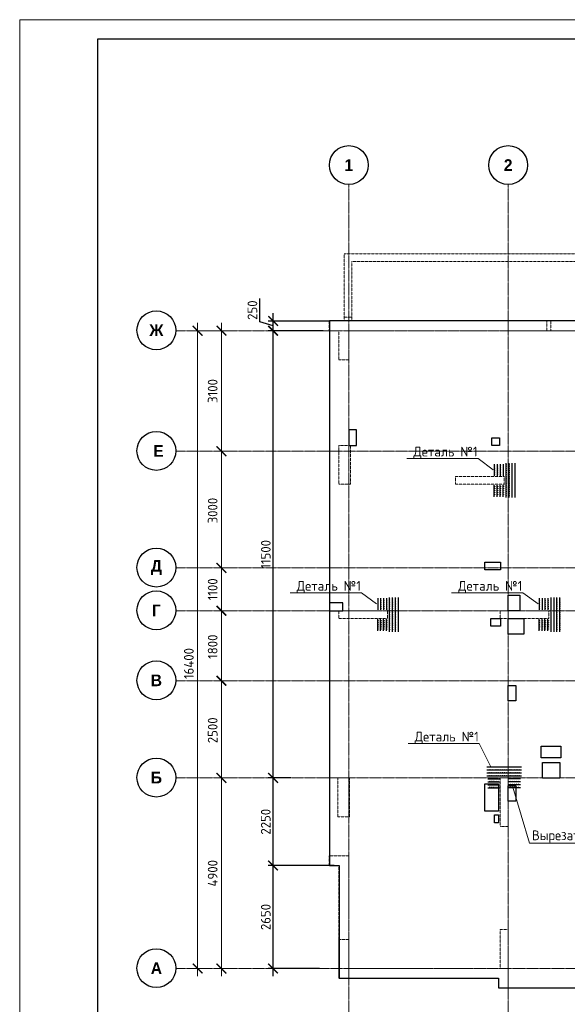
# Model space of a CAD drawing. Header units: millimetres. Extents: x -386473 to 311666, y -59273 to 291770.
# Tile 123 of 132: x 196606 to 210694, y 12628 to 37946. Entities that reach past the tile are written whole.
import ezdxf
from ezdxf import colors
from ezdxf.entities.mleader import LeaderData, LeaderLine
from ezdxf.math import Vec2, Vec3

# ---------------------------------------------------------------- set-up
doc = ezdxf.new("R2010")
doc.units = ezdxf.units.MM
for name, pattern in [('______5', [1100, 800, -100, 100, -100]), ('DASHED', [7, 5, -2, 0]), ('осевая', [50.8, 31.75, -6.35, 6.35, -6.35])]:
    doc.linetypes.add(name, pattern=pattern)
for name, color, linetype, lineweight in [('ВК_отверстия в полу размеры', 7, 'Continuous', 5), ('Оси', 40, '______5', 18), ('осн.сетка', 4, 'Continuous', 60), ('Перекрытие ж_бетон', 1, 'Continuous', 30), ('подоснова', 151, 'Continuous', 5), ('размер', 1, 'Continuous', 25), ('РАЗМЕРЫ', 1, 'Continuous', 9), ('ТОНКИЕ', 7, 'Continuous', 9)]:
    doc.layers.add(name, color=color, linetype=linetype, lineweight=lineweight)
doc.layers.add('Клапаны_для_электрика', color=7, linetype='Continuous', plot=False)
doc.layers.add('Колонна_ бетон', color=7, linetype='Continuous', lineweight=50, true_color=0xb4b496)
doc.layers.add('ТОЛСТЫЕ_ОСНОВНЫЕ', color=6, linetype='Continuous')
doc.styles.add('Century Gothic', font='GOTHIC.TTF')
doc.styles.add('GOST-2.304_Type-B', font='GOST_Common.ttf')
doc.dimstyles.new('СПДС', dxfattribs={"dimscale": 100, "dimtxt": 2.5, "dimasz": 2.5, "dimexe": 1.25, "dimexo": 0, "dimtad": 1, "dimdec": 0, "dimtxsty": 'GOST-2.304_Type-B', "dimblk": 'ARCHTICK', "dimcen": 2.5, "dimdle": 2, "dimadec": 0, "dimazin": 2, "dimtfac": 0.75, "dimtdec": 0, "dimtmove": 1, "dimatfit": 3, "dimfxl": 1, "dimtolj": 1, "dimarcsym": 1})

# ---------------------------------------------------------------- blocks, each defined once
blk = doc.blocks.new('_ArchTick')
at = {"color": 0, "linetype": 'ByBlock', "const_width": 0.15}
blk.add_lwpolyline([(-0.5, -0.5), (0.5, 0.5)], dxfattribs=at)
blk = doc.blocks.new('*D427')
at = {"color": 0, "lineweight": -2, "transparency": 16777216}
for p, q in [((979756, -14893), (979756, 1907)), ((979756, 1707), (979881, 1707)), ((979756, -14693), (979881, -14693))]:
    blk.add_line(p, q, dxfattribs=at)
at = {"layer": 'DEFPOINTS', "color": 0, "transparency": 16777216}
for p in [(979756, 1707), (979756, 1707), (979756, -14693)]:
    blk.add_point(p, dxfattribs=at)
at = {"color": 0, "lineweight": -2, "transparency": 16777216, "xscale": 250, "yscale": 250, "zscale": 250}
for p, rotation in [((979756, 1707), 90), ((979756, -14693), 270)]:
    blk.add_blockref('_ArchTick', p, dxfattribs=dict(at, rotation=rotation))
at = {"color": 0, "transparency": 16777216, "insert": (979531, -6851), "char_height": 250, "width": 104166.67, "attachment_point": 5, "rotation": 90, "style": 'GOST-2.304_Type-B'}
blk.add_mtext('\\A1;16400', dxfattribs=at)
blk = doc.blocks.new('NSY101')
at = {"color": 0, "linetype": 'ByBlock', "lineweight": -2}
blk.add_circle((0, 0), 50, dxfattribs=at)
blk = doc.blocks.new('СЛОЖНЫЙ_ОБЪЕКТ_0')
at = {"layer": 'Оси', "color": 16, "linetype": 'Continuous', "lineweight": 25, "transparency": 33554687, "xscale": 9.999999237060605, "yscale": 9.999999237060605, "zscale": 9.999999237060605}
blk.add_blockref('NSY101', (8813, -989), dxfattribs=at)
at = {"layer": 'Оси', "color": 16, "linetype": 'Continuous', "lineweight": 25, "transparency": 33554687, "insert": (8813, -989), "char_height": 300, "width": 385, "attachment_point": 5, "style": 'Century Gothic'}
blk.add_mtext('\\A1;{\\fCentury Gothic|i0|b1;\\H300.000000;\\W1.000000;\\C16;2}\\P', dxfattribs=at)
blk = doc.blocks.new('СЛОЖНЫЙ_ОБЪЕКТ_23')
at = {"layer": 'Оси', "color": 16, "linetype": 'Continuous', "lineweight": 25, "transparency": 33554687, "xscale": 9.999999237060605, "yscale": 9.999999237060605, "zscale": 9.999999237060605}
blk.add_blockref('NSY101', (-12319, -19997), dxfattribs=at)
at = {"layer": 'Оси', "color": 16, "linetype": 'Continuous', "lineweight": 25, "transparency": 33554687, "insert": (-12319, -19997), "char_height": 300, "width": 460, "attachment_point": 5, "style": 'Century Gothic'}
blk.add_mtext('\\A1;{\\fCentury Gothic|i0|b1;\\H300.000000;\\W1.000000;\\C16;А}\\P', dxfattribs=at)
blk = doc.blocks.new('СЛОЖНЫЙ_ОБЪЕКТ_24')
at = {"layer": 'Оси', "color": 16, "linetype": 'Continuous', "lineweight": 25, "transparency": 33554687, "xscale": 9.999999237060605, "yscale": 9.999999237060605, "zscale": 9.999999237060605}
blk.add_blockref('NSY101', (-12319, -15097), dxfattribs=at)
at = {"layer": 'Оси', "color": 16, "linetype": 'Continuous', "lineweight": 25, "transparency": 33554687, "insert": (-12319, -15097), "char_height": 300, "width": 390, "attachment_point": 5, "style": 'Century Gothic'}
blk.add_mtext('\\A1;{\\fCentury Gothic|i0|b1;\\H300.000000;\\W1.000000;\\C16;Б}\\P', dxfattribs=at)
blk = doc.blocks.new('СЛОЖНЫЙ_ОБЪЕКТ_25')
at = {"layer": 'Оси', "color": 16, "linetype": 'Continuous', "lineweight": 25, "transparency": 33554687, "xscale": 9.999999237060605, "yscale": 9.999999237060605, "zscale": 9.999999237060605}
blk.add_blockref('NSY101', (-12319, -12597), dxfattribs=at)
at = {"layer": 'Оси', "color": 16, "linetype": 'Continuous', "lineweight": 25, "transparency": 33554687, "insert": (-12319, -12597), "char_height": 300, "width": 390, "attachment_point": 5, "style": 'Century Gothic'}
blk.add_mtext('\\A1;{\\fCentury Gothic|i0|b1;\\H300.000000;\\W1.000000;\\C16;В}\\P', dxfattribs=at)
blk = doc.blocks.new('СЛОЖНЫЙ_ОБЪЕКТ_26')
at = {"layer": 'Оси', "color": 16, "linetype": 'Continuous', "lineweight": 25, "transparency": 33554687, "xscale": 9.999999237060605, "yscale": 9.999999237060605, "zscale": 9.999999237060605}
blk.add_blockref('NSY101', (-12319, -10797), dxfattribs=at)
at = {"layer": 'Оси', "color": 16, "linetype": 'Continuous', "lineweight": 25, "transparency": 33554687, "insert": (-12319, -10797), "char_height": 300, "width": 345, "attachment_point": 5, "style": 'Century Gothic'}
blk.add_mtext('\\A1;{\\fCentury Gothic|i0|b1;\\H300.000000;\\W1.000000;\\C16;Г}\\P', dxfattribs=at)
blk = doc.blocks.new('СЛОЖНЫЙ_ОБЪЕКТ_27')
at = {"layer": 'Оси', "color": 16, "linetype": 'Continuous', "lineweight": 25, "transparency": 33554687, "xscale": 9.999999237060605, "yscale": 9.999999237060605, "zscale": 9.999999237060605}
blk.add_blockref('NSY101', (-12319, -9697), dxfattribs=at)
at = {"layer": 'Оси', "color": 16, "linetype": 'Continuous', "lineweight": 25, "transparency": 33554687, "insert": (-12319, -9697), "char_height": 300, "width": 470, "attachment_point": 5, "style": 'Century Gothic'}
blk.add_mtext('\\A1;{\\fCentury Gothic|i0|b1;\\H300.000000;\\W1.000000;\\C16;Д}\\P', dxfattribs=at)
blk = doc.blocks.new('СЛОЖНЫЙ_ОБЪЕКТ_28')
at = {"layer": 'Оси', "color": 16, "linetype": 'Continuous', "lineweight": 25, "transparency": 33554687, "xscale": 9.999999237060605, "yscale": 9.999999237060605, "zscale": 9.999999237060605}
blk.add_blockref('NSY101', (-12319, -3597), dxfattribs=at)
at = {"layer": 'Оси', "color": 16, "linetype": 'Continuous', "lineweight": 25, "transparency": 33554687, "insert": (-12319, -3597), "char_height": 300, "width": 540, "attachment_point": 5, "style": 'Century Gothic'}
blk.add_mtext('\\A1;{\\fCentury Gothic|i0|b1;\\H300.000000;\\W1.000000;\\C16;Ж}\\P', dxfattribs=at)
blk = doc.blocks.new('СЛОЖНЫЙ_ОБЪЕКТ_43')
at = {"layer": 'Оси', "color": 16, "linetype": 'Continuous', "lineweight": 25, "transparency": 33554687, "xscale": 9.999999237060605, "yscale": 9.999999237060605, "zscale": 9.999999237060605}
blk.add_blockref('NSY101', (5133, -989), dxfattribs=at)
at = {"layer": 'Оси', "color": 16, "linetype": 'Continuous', "lineweight": 25, "transparency": 33554687, "insert": (5133, -989), "char_height": 300, "width": 385, "attachment_point": 5, "style": 'Century Gothic'}
blk.add_mtext('\\A1;{\\fCentury Gothic|i0|b1;\\H300.000000;\\W1.000000;\\C16;1}\\P', dxfattribs=at)
blk = doc.blocks.new('СЛОЖНЫЙ_ОБЪЕКТ_62')
at = {"layer": 'Оси', "color": 16, "linetype": 'Continuous', "lineweight": 25, "transparency": 33554687, "xscale": 9.999999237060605, "yscale": 9.999999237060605, "zscale": 9.999999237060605}
blk.add_blockref('NSY101', (-12319, -6697), dxfattribs=at)
at = {"layer": 'Оси', "color": 16, "linetype": 'Continuous', "lineweight": 25, "transparency": 33554687, "insert": (-12319, -6697), "char_height": 300, "width": 480, "attachment_point": 5, "style": 'Century Gothic'}
blk.add_mtext('\\A1;{\\fCentury Gothic|i0|b1;\\H300.000000;\\W1.000000;\\C16; Е}\\P', dxfattribs=at)
blk = doc.blocks.new('*D408')
at = {"color": 0, "lineweight": -2, "transparency": 16777216}
for p, q in [((980369, -14893), (980369, -9593)), ((980369, -9793), (980494, -9793)), ((980369, -14693), (980494, -14693))]:
    blk.add_line(p, q, dxfattribs=at)
at = {"layer": 'DEFPOINTS', "color": 0, "transparency": 16777216}
for p in [(980369, -9793), (980369, -9793), (980369, -14693)]:
    blk.add_point(p, dxfattribs=at)
at = {"color": 0, "lineweight": -2, "transparency": 16777216, "xscale": 250, "yscale": 250, "zscale": 250}
for p, rotation in [((980369, -9793), 90), ((980369, -14693), 270)]:
    blk.add_blockref('_ArchTick', p, dxfattribs=dict(at, rotation=rotation))
at = {"color": 0, "transparency": 16777216, "insert": (980144, -12243), "char_height": 250, "width": 83333.33, "attachment_point": 5, "rotation": 90, "style": 'GOST-2.304_Type-B'}
blk.add_mtext('\\A1;4900', dxfattribs=at)
blk = doc.blocks.new('*D409')
at = {"color": 0, "lineweight": -2, "transparency": 16777216}
for p, q in [((980369, -9993), (980369, -7093)), ((980369, -7293), (980494, -7293)), ((980369, -9793), (980494, -9793))]:
    blk.add_line(p, q, dxfattribs=at)
at = {"layer": 'DEFPOINTS', "color": 0, "transparency": 16777216}
for p in [(980369, -7293), (980369, -7293), (980369, -9793)]:
    blk.add_point(p, dxfattribs=at)
at = {"color": 0, "lineweight": -2, "transparency": 16777216, "xscale": 250, "yscale": 250, "zscale": 250}
for p, rotation in [((980369, -7293), 90), ((980369, -9793), 270)]:
    blk.add_blockref('_ArchTick', p, dxfattribs=dict(at, rotation=rotation))
at = {"color": 0, "transparency": 16777216, "insert": (980144, -8568), "char_height": 250, "width": 83333.33, "attachment_point": 5, "rotation": 90, "style": 'GOST-2.304_Type-B'}
blk.add_mtext('\\A1;2500', dxfattribs=at)
blk = doc.blocks.new('*D410')
at = {"color": 0, "lineweight": -2, "transparency": 16777216}
for p, q in [((980369, -7493), (980369, -5293)), ((980369, -5493), (980494, -5493)), ((980369, -7293), (980494, -7293))]:
    blk.add_line(p, q, dxfattribs=at)
at = {"layer": 'DEFPOINTS', "color": 0, "transparency": 16777216}
for p in [(980369, -5493), (980369, -5493), (980369, -7293)]:
    blk.add_point(p, dxfattribs=at)
at = {"color": 0, "lineweight": -2, "transparency": 16777216, "xscale": 250, "yscale": 250, "zscale": 250}
for p, rotation in [((980369, -5493), 90), ((980369, -7293), 270)]:
    blk.add_blockref('_ArchTick', p, dxfattribs=dict(at, rotation=rotation))
at = {"color": 0, "transparency": 16777216, "insert": (980144, -6418), "char_height": 250, "width": 83333.33, "attachment_point": 5, "rotation": 90, "style": 'GOST-2.304_Type-B'}
blk.add_mtext('\\A1;1800', dxfattribs=at)
blk = doc.blocks.new('*D411')
at = {"color": 0, "lineweight": -2, "transparency": 16777216}
for p, q in [((980369, -5693), (980369, -4193)), ((980369, -4393), (980494, -4393)), ((980369, -5493), (980494, -5493))]:
    blk.add_line(p, q, dxfattribs=at)
at = {"layer": 'DEFPOINTS', "color": 0, "transparency": 16777216}
for p in [(980369, -4393), (980369, -4393), (980369, -5493)]:
    blk.add_point(p, dxfattribs=at)
at = {"color": 0, "lineweight": -2, "transparency": 16777216, "xscale": 250, "yscale": 250, "zscale": 250}
for p, rotation in [((980369, -4393), 90), ((980369, -5493), 270)]:
    blk.add_blockref('_ArchTick', p, dxfattribs=dict(at, rotation=rotation))
at = {"color": 0, "transparency": 16777216, "insert": (980144, -4943), "char_height": 250, "width": 83333.33, "attachment_point": 5, "rotation": 90, "style": 'GOST-2.304_Type-B'}
blk.add_mtext('\\A1;1100', dxfattribs=at)
blk = doc.blocks.new('*D412')
at = {"color": 0, "lineweight": -2, "transparency": 16777216}
for p, q in [((980369, -4593), (980369, -1193)), ((980369, -1393), (980494, -1393)), ((980369, -4393), (980494, -4393))]:
    blk.add_line(p, q, dxfattribs=at)
at = {"layer": 'DEFPOINTS', "color": 0, "transparency": 16777216}
for p in [(980369, -1393), (980369, -1393), (980369, -4393)]:
    blk.add_point(p, dxfattribs=at)
at = {"color": 0, "lineweight": -2, "transparency": 16777216, "xscale": 250, "yscale": 250, "zscale": 250}
for p, rotation in [((980369, -1393), 90), ((980369, -4393), 270)]:
    blk.add_blockref('_ArchTick', p, dxfattribs=dict(at, rotation=rotation))
at = {"color": 0, "transparency": 16777216, "insert": (980144, -2918), "char_height": 250, "width": 83333.33, "attachment_point": 5, "rotation": 90, "style": 'GOST-2.304_Type-B'}
blk.add_mtext('\\A1;3000', dxfattribs=at)
blk = doc.blocks.new('*D413')
at = {"color": 0, "lineweight": -2, "transparency": 16777216}
for p, q in [((980369, -1593), (980369, 1907)), ((979945, 1707), (980494, 1707)), ((980369, -1393), (980494, -1393))]:
    blk.add_line(p, q, dxfattribs=at)
at = {"layer": 'DEFPOINTS', "color": 0, "transparency": 16777216}
for p in [(979945, 1707), (980369, 1707), (980369, -1393)]:
    blk.add_point(p, dxfattribs=at)
at = {"color": 0, "lineweight": -2, "transparency": 16777216, "xscale": 250, "yscale": 250, "zscale": 250}
for p, rotation in [((980369, 1707), 90), ((980369, -1393), 270)]:
    blk.add_blockref('_ArchTick', p, dxfattribs=dict(at, rotation=rotation))
at = {"color": 0, "transparency": 16777216, "insert": (980144, 157), "char_height": 250, "width": 83333.33, "attachment_point": 5, "rotation": 90, "style": 'GOST-2.304_Type-B'}
blk.add_mtext('\\A1;3100', dxfattribs=at)
blk = doc.blocks.new('*D638')
at = {"layer": 'DEFPOINTS', "color": 0, "transparency": 16777216}
for p in [(203124, 16198), (204697, 16198), (204316, 13548)]:
    blk.add_point(p, dxfattribs=at)
at = {"layer": 'РАЗМЕРЫ', "color": 0, "lineweight": -2, "transparency": 16777216}
for p, q in [((203124, 13348), (203124, 16398)), ((204697, 16198), (202999, 16198)), ((204316, 13548), (202999, 13548))]:
    blk.add_line(p, q, dxfattribs=at)
at = {"layer": 'РАЗМЕРЫ', "color": 0, "lineweight": -2, "transparency": 16777216, "xscale": 250, "yscale": 250, "zscale": 250}
for p, rotation in [((203124, 16198), 90), ((203124, 13548), 270)]:
    blk.add_blockref('_ArchTick', p, dxfattribs=dict(at, rotation=rotation))
at = {"layer": 'РАЗМЕРЫ', "color": 0, "lineweight": 0, "transparency": 16777216, "insert": (202936, 14873), "char_height": 250, "attachment_point": 5, "rotation": 90, "style": 'GOST-2.304_Type-B'}
blk.add_mtext('\\A1;2650', dxfattribs=at)
blk = doc.blocks.new('*D639')
at = {"layer": 'DEFPOINTS', "color": 0, "transparency": 16777216}
for p in [(203124, 18448), (203580, 18448), (204697, 16198)]:
    blk.add_point(p, dxfattribs=at)
at = {"layer": 'РАЗМЕРЫ', "color": 0, "lineweight": -2, "transparency": 16777216}
for p, q in [((203124, 15998), (203124, 18648)), ((203580, 18448), (202999, 18448)), ((204697, 16198), (202999, 16198))]:
    blk.add_line(p, q, dxfattribs=at)
at = {"layer": 'РАЗМЕРЫ', "color": 0, "lineweight": -2, "transparency": 16777216, "xscale": 250, "yscale": 250, "zscale": 250}
for p, rotation in [((203124, 18448), 90), ((203124, 16198), 270)]:
    blk.add_blockref('_ArchTick', p, dxfattribs=dict(at, rotation=rotation))
at = {"layer": 'РАЗМЕРЫ', "color": 0, "lineweight": 0, "transparency": 16777216, "insert": (202936, 17323), "char_height": 250, "attachment_point": 5, "rotation": 90, "style": 'GOST-2.304_Type-B'}
blk.add_mtext('\\A1;2250', dxfattribs=at)
blk = doc.blocks.new('*D640')
at = {"layer": 'DEFPOINTS', "color": 0, "transparency": 16777216}
for p in [(203124, 29948), (204412, 29948), (203580, 18448)]:
    blk.add_point(p, dxfattribs=at)
at = {"layer": 'РАЗМЕРЫ', "color": 0, "lineweight": -2, "transparency": 16777216}
for p, q in [((203124, 18248), (203124, 30148)), ((204412, 29948), (202999, 29948)), ((203580, 18448), (202999, 18448))]:
    blk.add_line(p, q, dxfattribs=at)
at = {"layer": 'РАЗМЕРЫ', "color": 0, "lineweight": -2, "transparency": 16777216, "xscale": 250, "yscale": 250, "zscale": 250}
for p, rotation in [((203124, 29948), 90), ((203124, 18448), 270)]:
    blk.add_blockref('_ArchTick', p, dxfattribs=dict(at, rotation=rotation))
at = {"layer": 'РАЗМЕРЫ', "color": 0, "lineweight": 0, "transparency": 16777216, "insert": (202936, 24198), "char_height": 250, "attachment_point": 5, "rotation": 90, "style": 'GOST-2.304_Type-B'}
blk.add_mtext('\\A1;11500', dxfattribs=at)
blk = doc.blocks.new('*D641')
at = {"layer": 'DEFPOINTS', "color": 0, "transparency": 16777216}
for p in [(203124, 30198), (204572, 30198), (204412, 29948)]:
    blk.add_point(p, dxfattribs=at)
at = {"layer": 'РАЗМЕРЫ', "color": 0, "lineweight": -2, "transparency": 16777216}
for p, q in [((202780, 30177), (202780, 30777)), ((203124, 29748), (203124, 30398)), ((203124, 30073), (202780, 30177)), ((204572, 30198), (202999, 30198)), ((204412, 29948), (202999, 29948))]:
    blk.add_line(p, q, dxfattribs=at)
at = {"layer": 'РАЗМЕРЫ', "color": 0, "lineweight": -2, "transparency": 16777216, "xscale": 250, "yscale": 250, "zscale": 250}
for p, rotation in [((203124, 30198), 90), ((203124, 29948), 270)]:
    blk.add_blockref('_ArchTick', p, dxfattribs=dict(at, rotation=rotation))
at = {"layer": 'РАЗМЕРЫ', "color": 0, "lineweight": 0, "transparency": 16777216, "insert": (202593, 30477), "char_height": 250, "attachment_point": 5, "rotation": 90, "style": 'GOST-2.304_Type-B'}
blk.add_mtext('\\A1;250', dxfattribs=at)
blk = doc.blocks.new('стены подвала')
at = {"layer": 'Колонна_ бетон', "color": 252, "linetype": 'DASHED', "lineweight": 0, "ltscale": 0.3, "true_color": 0x939598, "transparency": 33554687}
for p, q in [((-198017, -8295, -200), (-198017, -10025, -200)), ((-191317, -8295, 160), (-198017, -8295, -200)), ((-198017, -8295, -200), (-198017, -8295, -200)), ((-197947, -8495, 160), (-197947, -8495, 160)), ((-197817, -10025, -200), (-197817, -8495, -200)), ((-197817, -8495, -200), (-191517, -8495, 160)), ((-198397, -10275, 160), (-198397, -10025, 160)), ((-198397, -10025, 160), (-198397, -10025, 160)), ((-150847, -10025, 160), (-198397, -10025, 160)), ((-198147, -10025, 160), (-198147, -10025, 160)), ((-198017, -9925, -200), (-198017, -9925, -200)), ((-198017, -9925, -200), (-197817, -9925, -200)), ((-197947, -9925, 160), (-197947, -9925, 160)), ((-197947, -10025, 160), (-197947, -10025, 160)), ((-192697, -10275, 160), (-192697, -10025, 160)), ((-192697, -10025, 160), (-192697, -10025, 160)), ((-198397, -10275, 160), (-198397, -10275, 160)), ((-198147, -10275, 160), (-198397, -10275, 160)), ((-198147, -10275, 160), (-198147, -10275, 160)), ((-198147, -10275, 160), (-198147, -11025, 160)), ((-197897, -11025, 160), (-197897, -10275, 160)), ((-189347, -10275, 160), (-197897, -10275, 160)), ((-197897, -10275, 160), (-197897, -10275, 160)), ((-192697, -10275, 160), (-192697, -10275, 160)), ((-198147, -11025, 160), (-198147, -11025, 160)), ((-197897, -11025, 160), (-198147, -11025, 160)), ((-197897, -11025, 160), (-197897, -11025, 160)), ((-198147, -14225, 160), (-198147, -13225, 160)), ((-198147, -13225, 160), (-198147, -13225, 160)), ((-198147, -13225, 160), (-197847, -13225, 160)), ((-197847, -13225, 160), (-197847, -13225, 160)), ((-197847, -13225, 160), (-197847, -14225, 160)), ((-195147, -14025, 160), (-195147, -14025, 160)), ((-195147, -14025, 160), (-195147, -14225, 160)), ((-195147, -14025, 160), (-193897, -14025, 160)), ((-193897, -14025, 160), (-193897, -14025, 160)), ((-193897, -14025, 160), (-193897, -14225, 160)), ((-197847, -14225, 160), (-198147, -14225, 160)), ((-198147, -14225, 160), (-198147, -14225, 160)), ((-197847, -14225, 160), (-197847, -14225, 160)), ((-195147, -14225, 160), (-195147, -14225, 160)), ((-195147, -14225, 160), (-193897, -14225, 160)), ((-193897, -14225, 160), (-193897, -14225, 160)), ((-198147, -17675, 160), (-198147, -17475, 160)), ((-198147, -17475, 160), (-198147, -17475, 160)), ((-196897, -17475, 160), (-198147, -17475, 160)), ((-196897, -17675, 160), (-198147, -17675, 160)), ((-198147, -17675, 160), (-198147, -17675, 160)), ((-196897, -17475, 160), (-196897, -17475, 160)), ((-196897, -17675, 160), (-196897, -17475, 160)), ((-196897, -17675, 160), (-196897, -17675, 160)), ((-193997, -17475, 160), (-193997, -17475, 160)), ((-193997, -17675, 160), (-193997, -17475, 160)), ((-193997, -17475, 160), (-192747, -17475, 160)), ((-192747, -17675, 160), (-193997, -17675, 160)), ((-193997, -17675, 160), (-193997, -17675, 160)), ((-192747, -17475, 160), (-192747, -17475, 160)), ((-192747, -17475, 160), (-192747, -17675, 160)), ((-192747, -17675, 160), (-192747, -17675, 160)), ((-198172, -21775, 160), (-198172, -21775, 160)), ((-198172, -21775, 160), (-197872, -21775, 160)), ((-198172, -22775, 160), (-198172, -21775, 160)), ((-197872, -21775, 160), (-197872, -21775, 160)), ((-197872, -22775, 160), (-197872, -21775, 160)), ((-193997, -21775, 160), (-193997, -21775, 160)), ((-193997, -23025, 160), (-193997, -21775, 160)), ((-193997, -21775, 160), (-193797, -21775, 160)), ((-193797, -21775, 160), (-193797, -21775, 160)), ((-193797, -23025, 160), (-193797, -21775, 160)), ((-198172, -22775, 160), (-198172, -22775, 160)), ((-198172, -22775, 160), (-197872, -22775, 160)), ((-197872, -22775, 160), (-197872, -22775, 160)), ((-193997, -23025, 160), (-193997, -23025, 160)), ((-193997, -23025, 160), (-193797, -23025, 160)), ((-193797, -23025, 160), (-193797, -23025, 160)), ((-197897, -23775, 160), (-198397, -23775, 160)), ((-198397, -23775, 160), (-198397, -23775, 160)), ((-198397, -23775, 160), (-198397, -24025, 160)), ((-197897, -23775, 160), (-197897, -26675, 160)), ((-197897, -23775, 160), (-197897, -23775, 160)), ((-198147, -24025, 160), (-198397, -24025, 160)), ((-198397, -24025, 160), (-198397, -24025, 160)), ((-198147, -24025, 160), (-198147, -26925, 160)), ((-198147, -24025, 160), (-198147, -24025, 160)), ((-193797, -25675, 160), (-193997, -25675, 160)), ((-193997, -25675, 160), (-193997, -26675, 160)), ((-193997, -25675, 160), (-193997, -25675, 160)), ((-193797, -27175, 160), (-193797, -25675, 160)), ((-193797, -25675, 160), (-193797, -25675, 160)), ((-193997, -26675, 160), (-197897, -26675, 160)), ((-197897, -26675, 160), (-197897, -26675, 160)), ((-193997, -26675, 160), (-193997, -26675, 160)), ((-198147, -26925, 160), (-194047, -26925, 160)), ((-198147, -26925, 160), (-198147, -26925, 160)), ((-194047, -26925, 160), (-194047, -27175, 160)), ((-194047, -26925, 160), (-194047, -26925, 160)), ((-193797, -27175, 160), (-194047, -27175, 160)), ((-194047, -27175, 160), (-194047, -27175, 160)), ((-193797, -27175, 160), (-193797, -27175, 160))]:
    blk.add_line(p, q, dxfattribs=at)
blk.add_lwpolyline([(-193797, -10025), (-192797, -10025), (-192797, -10275), (-193797, -10275)], close=True, dxfattribs=at)
at = {"layer": 'Колонна_ бетон', "color": 252, "linetype": 'DASHED', "lineweight": 0, "ltscale": 0.3, "true_color": 0x939598, "transparency": 33554687, "elevation": 160}
for points in [[(-197897, -26675), (-197897, -26425), (-197897, -25925), (-198147, -25925)], [(-197897, -26675), (-197897, -26925)]]:
    blk.add_lwpolyline(points, dxfattribs=at)
blk.add_lwpolyline([(-197897, -25925), (-198147, -25925), (-198147, -26925), (-197897, -26925)], close=True, dxfattribs=at)
blk = doc.blocks.new('отверстия')
at = {"layer": 'ВК_отверстия в полу размеры', "color": 4, "lineweight": 30, "ltscale": 100}
for points in [[(-188147, 83592), (-188546, 83592), (-188546, 83992), (-188147, 83992)], [(-188547, 82272), (-188347, 82272), (-188347, 81872), (-188547, 81872)], [(-188347, 79292), (-188547, 79292), (-188547, 79692), (-188347, 79692)]]:
    blk.add_lwpolyline(points, close=True, dxfattribs=at)
at = {"layer": 'Клапаны_для_электрика', "color": 2, "lineweight": 30}
for points in [[(-187196, 80712), (-187196, 80412), (-187696, 80412), (-187696, 80712)], [(-188897, 78942), (-188797, 78942), (-188797, 78742), (-188897, 78742)]]:
    blk.add_lwpolyline(points, close=True, dxfattribs=at)
at = {"layer": 'Перекрытие ж_бетон', "lineweight": 30}
for points in [[(-192447, 88842), (-192647, 88842), (-192647, 88442), (-192447, 88442)], [(-188967, 88642), (-188767, 88642), (-188767, 88442), (-188967, 88442)], [(-188547, 84590), (-188247, 84590), (-188247, 84190), (-188547, 84190)], [(-192797, 84392), (-193147, 84392), (-193147, 84192), (-192797, 84192)], [(-188747, 83792), (-188997, 83792), (-188997, 83992), (-188747, 83992)], [(-187667, 80290), (-187217, 80290), (-187217, 79890), (-187667, 79890)]]:
    blk.add_lwpolyline(points, close=True, dxfattribs=at)
at = {"layer": 'Перекрытие ж_бетон', "color": 3, "lineweight": 30}
blk.add_lwpolyline([(-189147, 79742), (-188797, 79742), (-188797, 79042), (-189147, 79042)], close=True, dxfattribs=at)
at = {"layer": 'РАЗМЕРЫ', "lineweight": 30}
blk.add_lwpolyline([(-189147, 85442), (-188747, 85442), (-188747, 85242), (-189147, 85242)], close=True, dxfattribs=at)
blk = doc.blocks.new('кр1')
at = {"layer": 'осн.сетка', "color": 3, "lineweight": 25, "ltscale": 100}
blk.add_lwpolyline([(706362, 64836), (707628, 64836)], dxfattribs=at)
at = {"layer": 'размер', "lineweight": 25, "ltscale": 2}
for centre in [(706424, 64825), (706494, 64825), (706564, 64825), (706634, 64825), (706704, 64825), (706774, 64825), (706844, 64825), (706914, 64825), (706984, 64825), (707054, 64825), (707124, 64825), (707194, 64825), (707264, 64825), (707334, 64825), (707404, 64825), (707474, 64825), (707544, 64825)]:
    blk.add_circle(centre, 9, dxfattribs=at)
blk = doc.blocks.new('КР3')
at = {"layer": 'осн.сетка', "color": 3, "lineweight": 25, "ltscale": 100}
blk.add_lwpolyline([(201777, 10163), (202177, 10163)], dxfattribs=at)
at = {"layer": 'размер', "lineweight": 25, "ltscale": 2}
for centre in [(201847, 10152), (201917, 10152), (201987, 10152), (202057, 10152), (202127, 10152)]:
    blk.add_circle(centre, 9, dxfattribs=at)
blk = doc.blocks.new('деталь1')
at = {"layer": 'РАЗМЕРЫ', "color": 0, "xscale": 2.8, "yscale": 2.8, "zscale": 2.8, "rotation": 270}
for p in [(87255, 2000604), (87555, 2000604), (87855, 2000604), (88155, 2000604)]:
    blk.add_blockref('кр1', p, dxfattribs=at)
at = {"layer": 'РАЗМЕРЫ', "color": 1, "yscale": 3, "zscale": 3, "rotation": 270}
for p, xscale in [((239506, 628031), 3), ((239806, 628031), 3), ((240106, 628031), 3), ((240406, 628031), 3), ((239506, -585996), -3), ((239806, -585996), -3), ((240106, -585996), -3), ((240406, -585996), -3)]:
    blk.add_blockref('КР3', p, dxfattribs=dict(at, xscale=xscale))
blk = doc.blocks.new('деталь 1')
at = {"layer": 'DEFPOINTS', "color": 1}
for centre, radius in [((264219, 22163), 17.2), ((264219, 21363), 15.3)]:
    blk.add_circle(centre, radius, dxfattribs=at)
at = {"layer": 'РАЗМЕРЫ', "color": 1}
blk.add_blockref('деталь1', (-5676, 745), dxfattribs=at)
blk = doc.blocks.new('_None')
blk = doc.blocks.new('*U44')
at = {"layer": 'ТОЛСТЫЕ_ОСНОВНЫЕ', "color": 6}
blk.add_lwpolyline([(20, 5), (886, 5), (886, 415), (20, 415)], close=True, dxfattribs=at)
at = {"layer": 'ТОНКИЕ'}
blk.add_lwpolyline([(0, 0), (891, 0), (891, 420), (0, 420)], close=True, dxfattribs=at)
blk = doc.blocks.new('оси2')
at = {"layer": 'Оси', "color": 16, "linetype": 'осевая', "lineweight": 0, "ltscale": 0.25, "transparency": 33554687}
for p, q in [((983645.5, 5465.4), (983645.8, -20755.1)), ((987745.5, 5465.4), (987745.5, -20739.3)), ((979200, 1707.1), (1032582.1, 1707.1)), ((979200, -1392.9), (1032582.1, -1392.9)), ((979200, -4392.9), (1032582.1, -4392.9)), ((979200, -5492.9), (1032582.1, -5492.9)), ((979200, -7292.9), (1032582.1, -7292.9)), ((979200, -9792.9), (1032582.1, -9792.9)), ((979200, -14692.9), (1032582.1, -14692.9))]:
    blk.add_line(p, q, dxfattribs=at)
at = {"layer": 'Оси', "color": 16, "linetype": 'Continuous', "lineweight": 25, "transparency": 33554687}
for name, p in [('СЛОЖНЫЙ_ОБЪЕКТ_43', (978512.5, 6954.9)), ('СЛОЖНЫЙ_ОБЪЕКТ_0', (978932, 6954.9)), ('СЛОЖНЫЙ_ОБЪЕКТ_28', (991015, 5314)), ('СЛОЖНЫЙ_ОБЪЕКТ_62', (991015, 5314)), ('СЛОЖНЫЙ_ОБЪЕКТ_27', (991015, 5314)), ('СЛОЖНЫЙ_ОБЪЕКТ_26', (991015, 5314)), ('СЛОЖНЫЙ_ОБЪЕКТ_25', (991015, 5314)), ('СЛОЖНЫЙ_ОБЪЕКТ_24', (991015, 5314)), ('СЛОЖНЫЙ_ОБЪЕКТ_23', (991015, 5314))]:
    blk.add_blockref(name, p, dxfattribs=at)
for base, p1, p2, picture, middle in [((979756.2, 1707.1), (979756.2, -14692.9), (979756.2, 1707.1), '*D427', (979756.2, -6851.5)), ((980368.8, 1707.1), (980368.8, -1392.9), (979945.2, 1707.1), '*D413', (980368.8, 157.1)), ((980368.8, -1392.9), (980368.8, -4392.9), (980368.8, -1392.9), '*D412', (980368.8, -2918)), ((980368.8, -4392.9), (980368.8, -5492.9), (980368.8, -4392.9), '*D411', (980368.8, -4942.9)), ((980368.8, -5492.9), (980368.8, -7292.9), (980368.8, -5492.9), '*D410', (980368.8, -6418)), ((980368.8, -7292.9), (980368.8, -9792.9), (980368.8, -7292.9), '*D409', (980368.8, -8568)), ((980368.8, -9792.9), (980368.8, -14692.9), (980368.8, -9792.9), '*D408', (980368.8, -12242.9))]:
    dim = blk.add_linear_dim(base=base, p1=p1, p2=p2, angle=90, dimstyle='СПДС', override={"dimgap": 1})
    dim.commit()
    dim.dimension.update_dxf_attribs({"geometry": picture, "text_midpoint": middle, "dimtype": 128})

msp = doc.modelspace()

# ---------------------------------------------------------------- linework, layer by layer
at = {"layer": 'РАЗМЕРЫ', "lineweight": 30}
msp.add_lwpolyline([(204572.3, 30198.5), (204572.3, 16198.5), (204822.3, 16198.5), (204822.3, 13298.5), (208922.3, 13298.5), (208922.3, 13048.5), (245722.3, 13048.5), (245722.3, 13298.5), (252122.3, 13298.5), (252122.3, 30198.5), (204572.3, 30198.5)], dxfattribs=at)

# ---------------------------------------------------------------- block references
at = {"xscale": 100, "yscale": 100, "zscale": 100}
msp.add_blockref('*U44', (196606.3, -4054.4), dxfattribs=at)
at = {"layer": 'РАЗМЕРЫ'}
for name, p in [('оси2', (-778573.2, 28241.3)), ('стены подвала', (402966.3, 40223.9))]:
    msp.add_blockref(name, p, dxfattribs=at)
at = {"layer": 'РАЗМЕРЫ', "color": 6}
msp.add_blockref('отверстия', (397719.2, -61443.9, 160), dxfattribs=at)
at = {"layer": 'РАЗМЕРЫ', "color": 1, "xscale": -0.25, "yscale": 0.25, "zscale": 0.25}
for p in [(275120.1, 20659.5), (272120.1, 17207.8, 160), (276273.5, 17207.8)]:
    msp.add_blockref('деталь 1', p, dxfattribs=at)
at = {"layer": 'РАЗМЕРЫ', "color": 1, "xscale": 0.25, "yscale": 0.25, "zscale": 0.25, "rotation": 270}
msp.add_blockref('деталь 1', (203628.2, 84503.1), dxfattribs=at)

# ---------------------------------------------------------------- dimensions: what is measured, and where the dimension line sits
at = {"layer": 'РАЗМЕРЫ', "color": 1, "lineweight": 0}
for base, p1, p2, picture, middle in [((203123.9, 30198.5), (204412.5, 29948.5), (204572.3, 30198.5), '*D641', (202592.7, 30239.1)), ((203123.9, 29948.5), (203579.6, 18448.5), (204412.5, 29948.5), '*D640', (202936.4, 24198.5)), ((203123.9, 18448.5), (204697.3, 16198.5), (203579.6, 18448.5), '*D639', (202936.4, 17323.5)), ((203123.9, 16198.5), (204316.1, 13548.5), (204697.3, 16198.5), '*D638', (202936.4, 14873.5))]:
    dim = msp.add_linear_dim(base=base, p1=p1, p2=p2, angle=90, dimstyle='СПДС', dxfattribs=at)
    dim.commit()
    dim.dimension.update_dxf_attribs({"geometry": picture, "text_midpoint": middle})

# ---------------------------------------------------------------- leaders
at = {"layer": 'подоснова', "color": 2, "ltscale": 0.3}
ml = msp.add_multileader_mtext('Standard', dxfattribs=at)
ml.set_content('Деталь №1', color=2, style='GOST-2.304_Type-B')
ml.set_leader_properties(color=256, linetype='ByLayer', lineweight=15)
ml.set_arrow_properties(name='NONE')
ml.build(insert=Vec2(0, 0))
ml.multileader.update_dxf_attribs({"text_left_attachment_type": 6, "text_right_attachment_type": 6, "dogleg_length": 0.1, "arrow_head_size": 18})
ctx = ml.context
ctx.base_point, ctx.char_height, ctx.arrow_head_size, ctx.landing_gap_size, ctx.plane_origin = Vec3(206720.8, 26664.4), 250, 18, 20, Vec3(203712.3, 37205)
ctx.left_attachment, ctx.right_attachment, ctx.text_align_type = 6, 6, 1
notes = []
notes.append((ctx, [(1, (1, 1, 0), (208396.5, 26664.4), (-1, 0), 0.1, [(0, [(208788.5, 26375.2)], 0, [])])]))
ctx.mtext.insert, ctx.mtext.alignment, ctx.mtext.flow_direction = Vec3(207558.6, 26964.4), 2, 5
ml = msp.add_multileader_mtext('Standard', dxfattribs=at)
ml.set_content('Деталь №1', color=2, style='GOST-2.304_Type-B')
ml.set_leader_properties(color=256, linetype='ByLayer', lineweight=15)
ml.set_arrow_properties(name='NONE')
ml.build(insert=Vec2(0, 0))
ml.multileader.update_dxf_attribs({"text_left_attachment_type": 6, "text_right_attachment_type": 6, "dogleg_length": 0.1, "arrow_head_size": 18})
ctx = ml.context
ctx.base_point, ctx.char_height, ctx.arrow_head_size, ctx.landing_gap_size, ctx.plane_origin = Vec3(203720.8, 23212.7, 160), 250, 18, 20, Vec3(200712.3, 33753.2, 160)
ctx.left_attachment, ctx.right_attachment, ctx.text_align_type = 6, 6, 1
notes.append((ctx, [(1, (1, 1, 0), (205396.5, 23212.7, 160), (-1, 0), 0.1, [(0, [(205788.5, 22923.5, 160)], 0, [])])]))
ctx.mtext.insert, ctx.mtext.alignment, ctx.mtext.flow_direction = Vec3(204558.6, 23512.7, 160), 2, 5
ml = msp.add_multileader_mtext('Standard', dxfattribs=at)
ml.set_content('Деталь №1', color=2, style='GOST-2.304_Type-B')
ml.set_leader_properties(color=256, linetype='ByLayer', lineweight=15)
ml.set_arrow_properties(name='NONE')
ml.build(insert=Vec2(0, 0))
ml.multileader.update_dxf_attribs({"text_left_attachment_type": 6, "text_right_attachment_type": 6, "dogleg_length": 0.1, "arrow_head_size": 18})
ctx = ml.context
ctx.base_point, ctx.char_height, ctx.arrow_head_size, ctx.landing_gap_size, ctx.plane_origin = Vec3(207874.2, 23212.7), 250, 18, 20, Vec3(204865.7, 33753.2)
ctx.left_attachment, ctx.right_attachment, ctx.text_align_type = 6, 6, 1
notes.append((ctx, [(1, (1, 1, 0), (209549.9, 23212.7), (-1, 0), 0.1, [(0, [(209941.9, 22923.5)], 0, [])])]))
ctx.mtext.insert, ctx.mtext.alignment, ctx.mtext.flow_direction = Vec3(208712, 23512.7), 2, 5
ml = msp.add_multileader_mtext('Standard', dxfattribs=at)
ml.set_content('Деталь №1', color=2, style='GOST-2.304_Type-B')
ml.set_leader_properties(color=256, linetype='ByLayer', lineweight=15)
ml.set_arrow_properties(name='NONE')
ml.build(insert=Vec2(0, 0))
ml.multileader.update_dxf_attribs({"text_left_attachment_type": 6, "text_right_attachment_type": 6, "dogleg_length": 0.1, "arrow_head_size": 18})
ctx = ml.context
ctx.base_point, ctx.char_height, ctx.arrow_head_size, ctx.landing_gap_size, ctx.plane_origin = Vec3(206754.5, 19336.1), 250, 18, 20, Vec3(203745.9, 29876.7)
ctx.left_attachment, ctx.right_attachment, ctx.text_align_type = 6, 6, 1
notes.append((ctx, [(1, (1, 1, 0), (208430.2, 19336.1), (-1, 0), 0.1, [(0, [(208727.5, 18731.3)], 0, [])])]))
ctx.mtext.insert, ctx.mtext.alignment, ctx.mtext.flow_direction = Vec3(207592.3, 19636.1), 2, 5
ml = msp.add_multileader_mtext('Standard', dxfattribs=at)
ml.set_content('Вырезать по месту', color=2, style='GOST-2.304_Type-B')
ml.set_leader_properties(color=256, linetype='ByLayer', lineweight=15)
ml.set_arrow_properties(name='NONE')
ml.build(insert=Vec2(0, 0))
ml.multileader.update_dxf_attribs({"text_left_attachment_type": 6, "text_right_attachment_type": 6, "dogleg_length": 0.1, "arrow_head_size": 18})
ctx = ml.context
ctx.base_point, ctx.char_height, ctx.arrow_head_size, ctx.landing_gap_size, ctx.plane_origin = Vec3(209721.1, 16773.5, -4660), 250, 18, 20, Vec3(207934, 28858.9, -4660)
ctx.left_attachment, ctx.right_attachment, ctx.text_align_type = 6, 6, 1
notes.append((ctx, [(0, (1, 1, 0), (209721, 16773.5, -4660), (1, 0), 0.1, [(0, [(209289.9, 18208.4, -4660)], 0, [])])]))
ctx.mtext.insert, ctx.mtext.alignment, ctx.mtext.flow_direction = Vec3(211195.5, 17098.5, -4660), 2, 5
for ctx, leaders in notes:
    for number, flags, end, landing, length, lines in leaders:
        leader = LeaderData()
        leader.index, (leader.has_last_leader_line, leader.has_dogleg_vector, leader.attachment_direction) = number, flags
        leader.last_leader_point, leader.dogleg_vector, leader.dogleg_length = Vec3(end), Vec3(landing), length
        for number, points, colour, breaks in lines:
            line = LeaderLine()
            line.index, line.vertices, line.color, line.breaks = number, Vec3.list(points), colors.encode_raw_color(colour), breaks
            leader.lines.append(line)
        ctx.leaders.append(leader)

doc.saveas('drawing.dxf')
